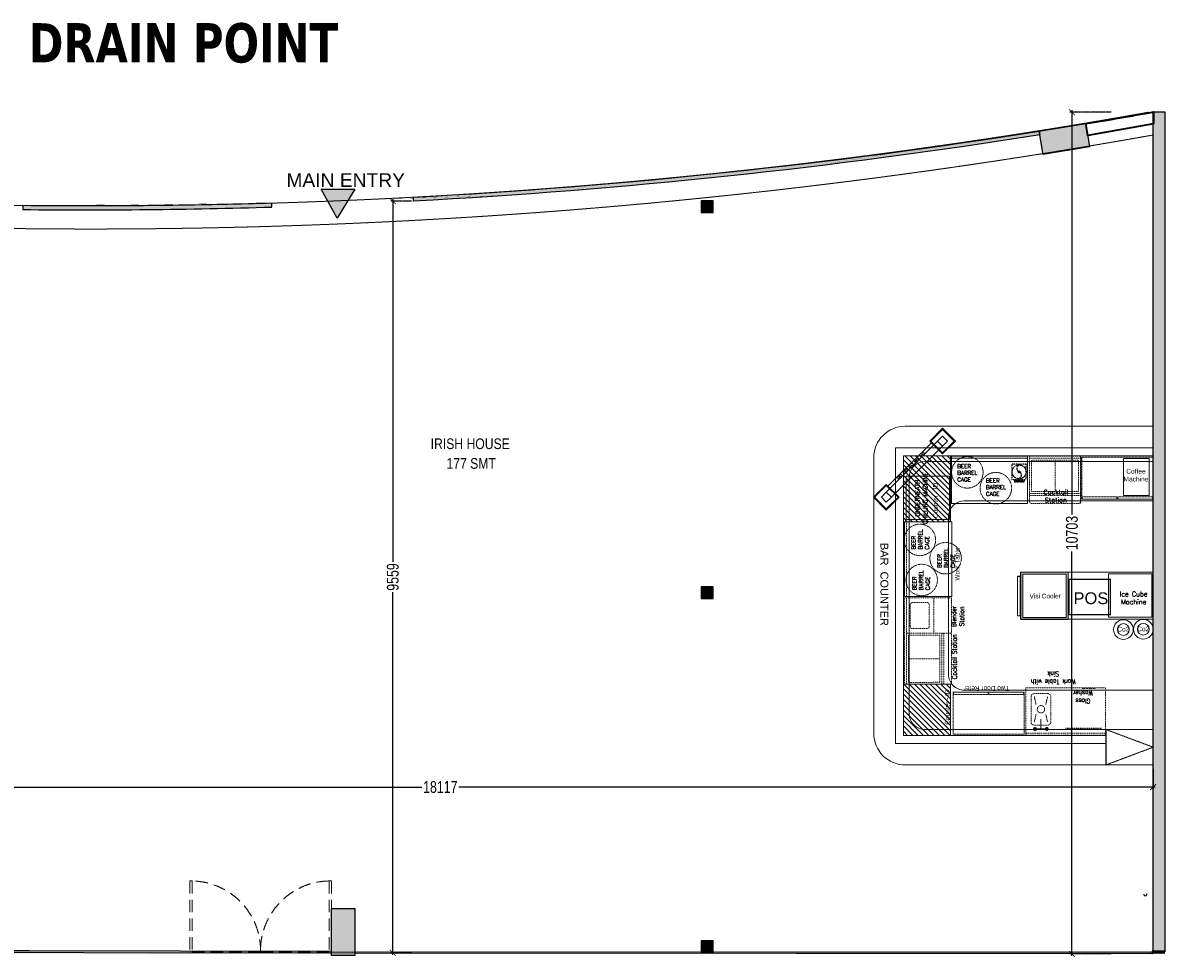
# Model space of a CAD drawing. Header units: millimetres. Extents: x 1277566 to 1493426, y 1039116 to 1145896.
# Tile 109 of 152: x 1412087 to 1426604, y 1066754 to 1078635. Entities that reach past the tile are written whole.
import ezdxf

# ---------------------------------------------------------------- set-up
doc = ezdxf.new("R2010")
doc.units = ezdxf.units.MM
doc.header["$PDMODE"] = 67
for name, pattern in [('( Hidden )', [0.375, 0.25, -0.125]), ('CONTINUA', [0]), ('DASHED', [0.75, 0.5, -0.25]), ('DASHED2', [0.375, 0.25, -0.125]), ('Hidden', [9.525, 6.35, -3.175]), ('HIDDEN2', [4.7625, 3.175, -1.5875])]:
    doc.linetypes.add(name, pattern=pattern)
for name, color, linetype, lineweight in [('A_ FURN', 26, 'Continuous', 20), ('AIRPORT EXTIING WALL', 1, 'Continuous', 20), ('BOH TEXT', 1, 'Continuous', 5), ('CKD Dimensions', 3, 'Continuous', 0), ('CKD Equipments', 252, 'Continuous', 0), ('DOOR', 32, 'Continuous', 13), ('equip', 8, 'Continuous', 9), ('FURN', 24, 'Continuous', 25), ('KIT TEXT.', 30, 'Continuous', 9), ('PRAXIS COMMENTS', 44, 'Continuous', 0), ('WALL 200', 7, 'Continuous', 35)]:
    doc.layers.add(name, color=color, linetype=linetype, lineweight=lineweight)
for name, color, linetype in [('CIVIL DIM', 7, 'Continuous'), ('CT_RETAIL TEXT', 1, 'Continuous'), ('Dimension a', 7, 'Continuous'), ('Equipment Name', 8, 'Continuous'), ('FAINTEQUIP', 253, 'Continuous'), ('kitchen equip1', 8, 'Continuous'), ('PDF2_Equipment', 253, 'Continuous'), ('PQ_204_2D', 7, 'CONTINUA'), ('PQ_BLUE_3D', 150, 'CONTINUA'), ('TEX', 156, 'Continuous'), ('WALL 150', 7, 'Continuous')]:
    doc.layers.add(name, color=color, linetype=linetype)
doc.layers.add('CT_GLAZING', color=7, linetype='Continuous', true_color=0x0000f5)
doc.layers.add('Equipment', color=7, linetype='Continuous', lineweight=9, true_color=0xcc6600)
doc.styles.add('Arial', font='arial.ttf', dxfattribs={"height": 3500})
doc.styles.add('PDF Arial', font='arial.ttf')
doc.styles.add('ROMANS', font='arial.ttf', dxfattribs={"width": 0.75})
doc.styles.get("Standard").update_dxf_attribs({"font": 'arial.ttf'})
doc.styles.add('STYLE1', font='GOTHIC.TTF', dxfattribs={"width": 0.9})
doc.dimstyles.new('1.300', dxfattribs={"dimtxt": 150, "dimasz": 75, "dimexe": 25, "dimexo": 25, "dimgap": 15, "dimtad": 0, "dimdec": 0, "dimdsep": 46, "dimtxsty": 'ROMANS', "dimblk": 'ARCHTICK', "dimcen": 0.09, "dimdle": 25, "dimclrd": 256, "dimclre": 256, "dimclrt": 256, "dimadec": 1, "dimazin": 2, "dimtfac": 1, "dimtdec": 0, "dimtmove": 2, "dimatfit": 3, "dimldrblk": 'OPEN90', "dimfxl": 100, "dimtolj": 1, "dimtzin": 0, "dimlwe": -1, "dimarcsym": 0})

# ---------------------------------------------------------------- blocks, each defined once
blk = doc.blocks.new('A$C68E25F39-flat-1-flat-1')
at = {"layer": 'Equipment', "ltscale": 25}
blk.add_line((-857, 303), (-304, 856), dxfattribs=at)
for points in [[(-163, 1040), (0, 878), (-163, 715), (-325, 878)], [(-163, 1026), (-14, 878), (-163, 729), (-311, 878)], [(-226, 878), (-163, 814), (-814, 163), (-878, 226)], [(-163, 941), (-99, 878), (-163, 814), (-226, 878)], [(-502, 630), (-488, 616), (-474, 630), (-488, 643)], [(-431, 700), (-417, 686), (-404, 700), (-417, 714)], [(-630, 502), (-616, 488), (-630, 474), (-643, 488)], [(-573, 559), (-559, 545), (-545, 559), (-559, 573)], [(-1040, 163), (-878, 0), (-715, 163), (-878, 325)], [(-1026, 163), (-878, 14), (-729, 163), (-878, 311)], [(-700, 431), (-686, 417), (-700, 404), (-714, 417)], [(-941, 163), (-878, 99), (-814, 163), (-878, 226)]]:
    blk.add_lwpolyline(points, close=True, dxfattribs=at)
for centre, major_axis in [((-424, 706), (23.2, 23.2)), ((-565, 565), (23.2, 23.2)), ((-494, 636), (23.2, 23.2)), ((-706, 424), (-23.2, -23.2)), ((-636, 494), (-23.2, -23.2))]:
    blk.add_ellipse(centre, major_axis=major_axis, ratio=0.595238, start_param=3.141593, end_param=9.424778, dxfattribs=at)
blk = doc.blocks.new('G$C03C87930')
at = {"layer": 'Equipment', "color": 254, "linetype": 'Hidden', "ltscale": 0.25, "elevation": 0}
for points in [[(535, 0), (0, 0), (0, 902), (535, 902)], [(30, 458), (30, 898), (0, 898), (0, 458)], [(30, 6), (30, 446), (0, 446), (0, 6)]]:
    blk.add_lwpolyline(points, close=True, dxfattribs=at)
blk = doc.blocks.new('G$C4A1CB15B')
at = {"layer": 'FAINTEQUIP', "color": 254, "linetype": '( Hidden )', "ltscale": 0.25, "elevation": 0}
blk.add_lwpolyline([(198, 195), (18, 195), (18, 0), (198, 0)], close=True, dxfattribs=at)
at = {"layer": 'FAINTEQUIP', "color": 254, "linetype": '( Hidden )', "ltscale": 0.25}
for radius in [88.5, 10.9]:
    blk.add_circle((109, 99, 0), radius, dxfattribs=at)
for centre, radius, start, end in [((126, 143, 0), 45.8, 105.8664, 229.1807), ((97, 59, 0), 42.9, 277.7629, 58.2387)]:
    blk.add_arc(centre, radius, start, end, dxfattribs=at)
at = {"layer": 'Equipment Name', "insert": (114, -2, 143), "char_height": 30.48, "width": 161.41, "attachment_point": 2, "style": 'STYLE1'}
blk.add_mtext('{\\Fsimplex|c0;Blender }', dxfattribs=at)
blk = doc.blocks.new('G$C6976CD5F')
at = {"layer": 'PQ_204_2D', "color": 254, "linetype": '( Hidden )', "ltscale": 0.25}
blk.add_line((517, 0, -100), (517, 460, -100), dxfattribs=at)
at = {"layer": 'PQ_BLUE_3D', "color": 254, "linetype": '( Hidden )', "ltscale": 0.25, "extrusion": (-1, 6.12323e-17, 0)}
for centre in [(-362, 592, -10), (-319, 592, -10), (-276, 592, -10), (-230, 592, -10)]:
    blk.add_circle(centre, 15, dxfattribs=at)
blk = doc.blocks.new('GFCD')
at = {"layer": 'Equipment', "ltscale": 0.25}
h = blk.add_hatch(dxfattribs=at)
h.set_pattern_fill('INSUL', color=256, angle=-1.4333)
h.set_pattern_definition([(358.56672815, (-12410586.428, 1201519.596), (0.238246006, 9.5220199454), []), (358.56672815, (-12410586.349, 1201522.77), (0.238246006, 9.5220199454), [3.175, -3.175]), (358.56672815, (-12410586.269, 1201525.944), (0.238246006, 9.5220199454), [3.175, -3.175])])
h.paths.add_polyline_path([(7661, 16946), (8261, 16931), (8246, 16332), (7646, 16347)])
h.paths.add_polyline_path([(7685, 16921), (8235, 16907), (8221, 16357), (7672, 16371)], flags=16)
for p, q in [((7713, 16988, 4454), (8218, 16975, 4454)), ((7713, 16988, 4454), (8218, 16975, 4454)), ((7712, 16955, 4454), (8217, 16942, 4454)), ((7712, 16955, 4454), (8217, 16942, 4454)), ((8215, 16937, 4454), (7714, 16950, 4454)), ((8215, 16937, 4454), (7714, 16950, 4454)), ((8215, 16942, 4454), (8215, 16932, 4454)), ((8215, 16942, 4454), (8215, 16932, 4454)), ((8217, 16942, 4454), (8218, 16975, 4454)), ((8217, 16942, 4454), (8218, 16975, 4454))]:
    blk.add_line(p, q, dxfattribs=at)
for points in [[(7661, 16946), (8261, 16931), (8246, 16332), (7646, 16347)], [(7685, 16921), (8235, 16907), (8221, 16357), (7672, 16371)]]:
    blk.add_lwpolyline(points, close=True, dxfattribs=at)
at = {"layer": 'kitchen equip1', "ltscale": 0.25}
blk.add_line((7713, 16988, 4454), (7712, 16955, 4454), dxfattribs=at)
blk = doc.blocks.new('BAR EQUIP')
at = {"layer": 'CKD Dimensions', "ltscale": 0.25}
h = blk.add_hatch(dxfattribs=at)
h.set_pattern_fill('ANSI31', color=254, scale=15, angle=270)
h.set_pattern_definition([(135, (991671.44, 1162335.35), (-33.67596, -33.67596), [])])
h.paths.add_polyline_path([(1012087, 1206017), (1012087, 1205177), (1012687, 1205177), (1012687, 1206017)])
h = blk.add_hatch(dxfattribs=at)
h.set_pattern_fill('ANSI31', color=254, scale=15, angle=270)
h.set_pattern_definition([(135, (998326.353, 1166236.556), (-33.67596, -33.67596), [])])
h.paths.add_polyline_path([(1012087, 1203111), (1012087, 1202461), (1012687, 1202461), (1012687, 1203111)])
for p, q in [((1012362, 1205944, -261), (1015261, 1205944, -261)), ((1012162, 1205744, -261), (1012161, 1202737, -261)), ((1014657, 1202537, -261), (1012361, 1202537, -261)), ((1014662, 1202086, -261), (1014662, 1202537, -261)), ((1015261, 1202086, -261), (1015261, 1202537, -261))]:
    blk.add_line(p, q)
at = {"linetype": '( Hidden )', "ltscale": 10}
for p, q in [((1015261, 1202312, -261), (1014661, 1202537, -261)), ((1014661, 1202086, -261), (1015261, 1202312, -261))]:
    blk.add_line(p, q, dxfattribs=at)
at = {"color": 254, "lineweight": 60, "const_width": 19.2, "elevation": -143}
blk.add_lwpolyline([(1014717, 1203997), (1014717, 1204447), (1014192, 1204447), (1014192, 1203997)], close=True, dxfattribs=at)
at = {"elevation": -261}
for points in [[(1014661, 1202537), (1015261, 1202537)], [(1015261, 1202086), (1014661, 1202086)]]:
    blk.add_lwpolyline(points, dxfattribs=at)
at = {"color": 254, "ltscale": 0.25}
for centre in [(1014883, 1203808, -261), (1015136, 1203812, -261)]:
    blk.add_circle(centre, 125, dxfattribs=at)
for centre, start, end in [((1012362, 1205744, -261), 90, 179.9944), ((1012361, 1202737, -261), 179.9944, 270)]:
    blk.add_arc(centre, 200, start, end)
at = {"layer": 'CKD Dimensions', "color": 254, "elevation": -261}
blk.add_lwpolyline([(1014694, 1204516), (1014694, 1203966), (1015244, 1203966), (1015244, 1204516), (1014694, 1204516)], dxfattribs=at)
at = {"layer": 'equip', "color": 254, "linetype": '( Hidden )', "ltscale": 0.25}
for p, q in [((1013922, 1202994, -261), (1013747, 1202994, -261)), ((1013710, 1202956, -261), (1013710, 1202631, -261)), ((1013751, 1202953, -261), (1013772, 1202856, -261)), ((1013919, 1202953, -261), (1013897, 1202856, -261)), ((1013960, 1202631, -261), (1013960, 1202956, -261)), ((1013751, 1202635, -261), (1013772, 1202731, -261)), ((1013919, 1202635, -261), (1013897, 1202731, -261)), ((1013747, 1202594, -261), (1013922, 1202594, -261))]:
    blk.add_line(p, q, dxfattribs=at)
at = {"layer": 'equip', "color": 254, "linetype": '( Hidden )', "ltscale": 0.25, "elevation": -261}
blk.add_lwpolyline([(1013641, 1202467), (1014656, 1202467), (1014656, 1203067), (1013641, 1203067), (1013641, 1202467), (1013641, 1202492), (1014656, 1202492)], dxfattribs=at)
at = {"layer": 'equip', "color": 254, "linetype": '( Hidden )', "ltscale": 0.25, "const_width": 25, "elevation": -261}
for points in [[(1013747, 1202544, 1), (1013772, 1202544, 1)], [(1013897, 1202544, 1), (1013922, 1202544, 1)]]:
    blk.add_lwpolyline(points, format="xyb", close=True, dxfattribs=at)
at = {"layer": 'equip', "color": 254, "linetype": '( Hidden )', "ltscale": 0.25}
blk.add_circle((1013835, 1202794, -261), 46.9, dxfattribs=at)
for centre, start, end in [((1013747, 1202956, -261), 90, 180), ((1013922, 1202956, -261), 0, 90), ((1013747, 1202631, -261), 180, 270), ((1013922, 1202631, -261), 270, 0)]:
    blk.add_arc(centre, 37.5, start, end, dxfattribs=at)
for points in [[(1013760, 1202551, -261), (1013760, 1202536, -261), (1013910, 1202551, -261), (1013910, 1202536, -261)], [(1013827, 1202544, -261), (1013842, 1202544, -261), (1013827, 1202669, -261), (1013842, 1202669, -261)]]:
    blk.add_trace(points, dxfattribs=at)
at = {"layer": 'Equipment', "linetype": '( Hidden )', "ltscale": 0.25}
for p, q in [((1014339, 1206012, -261), (1013689, 1206012, -261)), ((1013689, 1206012, -261), (1013689, 1205437, -261)), ((1014339, 1206012, -261), (1014339, 1205412, -261)), ((1013689, 1205987, -261), (1014339, 1205987, -261)), ((1014314, 1205962, -261), (1013714, 1205962, -261)), ((1013714, 1205962, -261), (1013714, 1205562, -261)), ((1014014, 1205962, -261), (1014014, 1205562, -261)), ((1014314, 1205962, -261), (1014314, 1205562, -261)), ((1014342, 1205409, -261), (1014342, 1206009, -261)), ((1013689, 1205537, -261), (1014339, 1205537, -261)), ((1013689, 1205512, -261), (1014339, 1205512, -261)), ((1013714, 1205562, -261), (1014314, 1205562, -261)), ((1013714, 1205412, -261), (1014314, 1205412, -261)), ((1013714, 1205412, -261), (1014314, 1205412, -261)), ((1013714, 1205412, -261), (1014314, 1205412, -261)), ((1012100, 1205177, -261), (1012675, 1205177, -261)), ((1012125, 1204227, -177), (1012125, 1205177, -261)), ((1012700, 1204212, -177), (1012100, 1204212, -177)), ((1012100, 1204212, -177), (1012100, 1203112, -177)), ((1012125, 1203112, -177), (1012125, 1204212, -177)), ((1012175, 1204126, -177), (1012175, 1203846, -177)), ((1012175, 1204126, -177), (1012175, 1203846, -177)), ((1012175, 1204126, -177), (1012175, 1203846, -177)), ((1012390, 1204151, -177), (1012200, 1204151, -177)), ((1012390, 1204151, -177), (1012200, 1204151, -177)), ((1012390, 1204151, -177), (1012200, 1204151, -177)), ((1012415, 1203846, -177), (1012415, 1204126, -177)), ((1012415, 1203846, -177), (1012415, 1204126, -177)), ((1012415, 1203846, -177), (1012415, 1204126, -177)), ((1012475, 1203761, -177), (1012475, 1204211, -177)), ((1012700, 1203761, -177), (1012700, 1204212, -177)), ((1012125, 1203761, -177), (1012700, 1203761, -177)), ((1012150, 1203736, -177), (1012550, 1203737, -177)), ((1012150, 1203736, -177), (1012150, 1203136, -177)), ((1012200, 1203821, -177), (1012390, 1203821, -177)), ((1012200, 1203821, -177), (1012390, 1203821, -177)), ((1012200, 1203821, -177), (1012390, 1203821, -177)), ((1012550, 1203137, -177), (1012550, 1203737, -177)), ((1012575, 1203112, -177), (1012575, 1203762, -177)), ((1012600, 1203112, -177), (1012600, 1203762, -177)), ((1012700, 1203137, -177), (1012700, 1203737, -177)), ((1012700, 1203137, -177), (1012700, 1203737, -177)), ((1012700, 1203137, -177), (1012700, 1203737, -177)), ((1012150, 1203437, -177), (1012550, 1203437, -177)), ((1012100, 1203112, -177), (1012675, 1203112, -177)), ((1012150, 1203136, -177), (1012550, 1203137, -177)), ((1013614, 1203002, -261), (1013614, 1203017, -261))]:
    blk.add_line(p, q, dxfattribs=at)
at = {"layer": 'Equipment', "lineweight": 5, "ltscale": 25, "elevation": -261}
blk.add_lwpolyline([(1012699, 1206011), (1013666, 1206011), (1013666, 1205411), (1012699, 1205411), (1012699, 1206011), (1012699, 1205986), (1013666, 1205986)], dxfattribs=at)
at = {"layer": 'Equipment', "color": 254, "ltscale": 25, "elevation": -202}
blk.add_lwpolyline([(1014884, 1205511), (1015211, 1205511), (1015211, 1205984), (1014884, 1205984)], close=True, dxfattribs=at)
at = {"layer": 'Equipment', "color": 254, "linetype": 'Hidden', "elevation": -345}
blk.add_lwpolyline([(1012673, 1205209), (1012123, 1205209), (1012123, 1205759), (1012673, 1205759), (1012673, 1205209)], dxfattribs=at)
at = {"layer": 'Equipment', "lineweight": 0, "ltscale": 25, "elevation": -177}
blk.add_lwpolyline([(1012101, 1204228), (1012101, 1205177), (1012701, 1205177), (1012701, 1204228)], close=True, dxfattribs=at)
at = {"layer": 'Equipment', "linetype": '( Hidden )', "ltscale": 0.25}
for centre in [(1012900, 1205807, -93), (1013262, 1205606, 25), (1012297, 1204948, -261), (1012624, 1204715, -261), (1012320, 1204438, -177)]:
    blk.add_circle(centre, 200, dxfattribs=at)
for centre, start, end in [((1013714, 1205437, -261), 180.0033, 270.0033), ((1014314, 1205437, -261), 270.0033, 0.0033), ((1012200, 1204126, -177), 90.0033, 180.0033), ((1012200, 1204126, -177), 90.0033, 180.0033), ((1012200, 1204126, -177), 90.0033, 180.0033), ((1012390, 1204126, -177), 0.0033, 90.0033), ((1012390, 1204126, -177), 0.0033, 90.0033), ((1012390, 1204126, -177), 0.0033, 90.0033), ((1012200, 1203846, -177), 179.9967, 269.9967), ((1012390, 1203846, -177), 270.0033, 0.0033), ((1012390, 1203846, -177), 270.0033, 0.0033), ((1012390, 1203846, -177), 270.0033, 0.0033), ((1012675, 1203737, -177), 0.0033, 90.0033), ((1012675, 1203137, -177), 270.0033, 0.0033)]:
    blk.add_arc(centre, 25, start, end, dxfattribs=at)
at = {"layer": 'PDF2_Equipment', "color": 254, "lineweight": 0}
for centre in [(1014883, 1203808, -261), (1015136, 1203812, -261)]:
    blk.add_circle(centre, 74.8, dxfattribs=at)
at = {"layer": 'PRAXIS COMMENTS', "elevation": -261}
for points in [[(1014662, 1202361), (1011987, 1202361), (1011987, 1206117), (1015261, 1206117)], [(1014662, 1202461), (1012087, 1202461), (1012087, 1206017), (1015261, 1206017)]]:
    blk.add_lwpolyline(points, dxfattribs=at)
at = {"layer": 'PRAXIS COMMENTS', "color": 254, "elevation": -261}
for points in [[(1012087, 1206017), (1012087, 1205177), (1012687, 1205177), (1012687, 1206017), (1012087, 1206017)], [(1015251, 1203938), (1013576, 1203938), (1013576, 1204538), (1015251, 1204538)], [(1012087, 1203112), (1012087, 1202461), (1012687, 1202461), (1012687, 1203112), (1012087, 1203112)]]:
    blk.add_lwpolyline(points, dxfattribs=at)
blk.add_blockref('A$C68E25F39-flat-1-flat-1', (1012748, 1205327))
at = {"layer": 'CKD Equipments', "ltscale": 0.25, "xscale": -1}
for p, rotation in [((1014353, 1205464, -261), 270), ((1013621, 1203011, -261), 90)]:
    blk.add_blockref('G$C03C87930', p, dxfattribs=dict(at, rotation=rotation))
at = {"layer": 'CKD Equipments', "ltscale": 0.25, "rotation": 270}
blk.add_blockref('G$C6976CD5F', (1014146, 1203071, -261), dxfattribs=at)
at = {"layer": 'Equipment', "xscale": -0.9999999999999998, "rotation": 88.56672814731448}
blk.add_blockref('GFCD', (1030713, 1211772, -261), dxfattribs=at)
at = {"layer": 'kitchen equip1'}
blk.add_blockref('G$C4A1CB15B', (1013449, 1205714, -261), dxfattribs=at)
at = {"layer": 'Equipment Name', "linetype": 'Continuous', "lineweight": 5, "ltscale": 25, "char_height": 51, "width": 283.06, "attachment_point": 7, "style": 'PDF Arial'}
for insert, rotation in [((1012772, 1205690, 266), 359.9978), ((1013136, 1205508, 25), 359.9978), ((1012413, 1204825, -20), 89.9978), ((1012740, 1204592, -20), 89.9978), ((1012422, 1204307, -177), 89.9978)]:
    blk.add_mtext('{\\Fsimplex|c0;BEER BARREL CAGE}', dxfattribs=dict(at, insert=insert, rotation=rotation))
at = {"layer": 'Equipment Name', "char_height": 60, "width": 425.63, "attachment_point": 8}
for s, insert in [('Coffee \\PMachine', (1015043, 1205690, -9238)), ('{\\Fsimplex|c0;Cocktail Station}', (1014024, 1205424, 25)), ('{\\Fsimplex|c0;Ice Cube Machine}', (1015013, 1204130, -93))]:
    blk.add_mtext(s, dxfattribs=dict(at, insert=insert))
at = {"layer": 'Equipment Name', "char_height": 60}
for s, insert, width, attachment_point, rotation, style in [('{\\Fsimplex|c0;UNDERNEATH \\PCHILLING MACHINE}', (1012235, 1205478, -704), 704.59, 2, 90, 'STYLE1'), ('Counter - ID', (1012464, 1205450, 27714), 704.59, 2, 90, 'STYLE1'), ('Work Table', (1012742, 1204641, -9238), 704.59, 2, 90, 'STYLE1'), ('{\\Fsimplex|c0;Blender Station}', (1012698, 1203975, -34), 292.33, 2, 90, 'STYLE1'), ('Co2', (1014882, 1203843, -261), 990.81, 2, 0.7346, 'Arial'), ('Co2', (1015135, 1203846, -261), 990.81, 2, 0.7346, 'Arial'), ('{\\Fsimplex|c0;Cocktail Station}', (1012706, 1203461, -34), 704.59, 2, 90, 'STYLE1'), ('{\\Fsimplex|c0;Work Table with Sink}', (1013991, 1203113, -93), 698.82, 2, 180, 'STYLE1'), ('Counter - ID', (1012614, 1202822, 27773), 704.59, 2, 90, 'STYLE1'), ('Two Door Refer', (1013145, 1203089, -9297), 704.59, 8, 180, 'STYLE1'), ('{\\Fsimplex|c0;Glass Washer}', (1014368, 1202869, -93), 318.71, 2, 180, 'STYLE1')]:
    blk.add_mtext(s, dxfattribs=dict(at, insert=insert, width=width, attachment_point=attachment_point, rotation=rotation, style=style))
at = {"layer": 'Equipment Name', "attachment_point": 8}
for s, insert, char_height, width, style in [('Visi Cooler', (1013889, 1204203, -9297), 60, 704.59, 'STYLE1'), ('POS', (1014470, 1204129, -143), 150, 702.13, 'Arial')]:
    blk.add_mtext(s, dxfattribs=dict(at, insert=insert, char_height=char_height, width=width, style=style))
blk = doc.blocks.new('_ARCHTICK')
at = {"color": 0, "linetype": 'ByBlock', "const_width": 0.15}
blk.add_lwpolyline([(-0.5, -0.5), (0.5, 0.5)], dxfattribs=at)
blk = doc.blocks.new('*D313')
at = {"layer": 'CIVIL DIM', "linetype": 'DASHED2'}
for p, q in [((1408334, 1069291), (1408334, 1068892)), ((1426451, 1069150), (1426451, 1068892))]:
    blk.add_line(p, q, dxfattribs=at)
at = {"layer": 'CIVIL DIM', "lineweight": -2}
for p, q in [((1408309, 1068917), (1417171, 1068917)), ((1426476, 1068917), (1417614, 1068917))]:
    blk.add_line(p, q, dxfattribs=at)
at = {"layer": 'Defpoints', "color": 0}
for p in [(1408334, 1069316), (1426451, 1069175), (1426451, 1068917)]:
    blk.add_point(p, dxfattribs=at)
at = {"layer": 'CIVIL DIM', "linetype": 'ByBlock', "lineweight": -2, "xscale": 75, "yscale": 75, "zscale": 75, "rotation": 180}
blk.add_blockref('_ARCHTICK', (1408334, 1068917), dxfattribs=at)
at = {"layer": 'CIVIL DIM', "linetype": 'ByBlock', "lineweight": -2, "xscale": 75, "yscale": 75, "zscale": 75}
blk.add_blockref('_ARCHTICK', (1426451, 1068917), dxfattribs=at)
at = {"layer": 'CIVIL DIM', "insert": (1417392, 1068917), "char_height": 150, "attachment_point": 5, "style": 'ROMANS', "bg_fill": 3, "box_fill_scale": 1.1, "bg_fill_color": 256, "bg_fill_true_color": 13158600, "bg_fill_transparency": 0}
blk.add_mtext('\\A1;18117', dxfattribs=at)
blk = doc.blocks.new('_Open90')
at = {"color": 0, "linetype": 'ByBlock', "lineweight": -2}
for p, q in [((0, 0), (-1, 0)), ((-0.5, 0.5), (0, 0)), ((0, 0), (-0.5, -0.5))]:
    blk.add_line(p, q, dxfattribs=at)
blk = doc.blocks.new('*D315')
at = {"layer": 'CIVIL DIM', "linetype": 'DASHED2'}
for p, q in [((1425919, 1077498), (1425394, 1077498)), ((1425919, 1066795), (1425394, 1066795))]:
    blk.add_line(p, q, dxfattribs=at)
at = {"layer": 'CIVIL DIM', "lineweight": -2}
for p, q in [((1425419, 1077523), (1425419, 1072368)), ((1425419, 1066770), (1425419, 1071925))]:
    blk.add_line(p, q, dxfattribs=at)
at = {"layer": 'Defpoints', "color": 0}
for p in [(1426395, 1077498), (1425419, 1066795), (1426385, 1066795)]:
    blk.add_point(p, dxfattribs=at)
at = {"layer": 'CIVIL DIM', "linetype": 'ByBlock', "lineweight": -2, "xscale": 75, "yscale": 75, "zscale": 75}
for p, rotation in [((1425419, 1077498), 90), ((1425419, 1066795), 270)]:
    blk.add_blockref('_ARCHTICK', p, dxfattribs=dict(at, rotation=rotation))
at = {"layer": 'CIVIL DIM', "insert": (1425419, 1072147), "char_height": 150, "attachment_point": 5, "rotation": 90, "style": 'ROMANS', "bg_fill": 3, "box_fill_scale": 1.1, "bg_fill_color": 256, "bg_fill_true_color": 13158600, "bg_fill_transparency": 0}
blk.add_mtext('\\A1;10703', dxfattribs=at)
blk = doc.blocks.new('*D316')
at = {"layer": 'CIVIL DIM', "lineweight": -2}
for p, q in [((1416789, 1076392), (1416789, 1071771)), ((1416789, 1066784), (1416789, 1071405))]:
    blk.add_line(p, q, dxfattribs=at)
at = {"layer": 'CIVIL DIM', "linetype": 'DASHED2'}
for p, q in [((1417025, 1076367), (1416764, 1076367)), ((1417025, 1066809), (1416764, 1066809))]:
    blk.add_line(p, q, dxfattribs=at)
at = {"layer": 'Defpoints', "color": 0}
for p in [(1417050, 1076367), (1416789, 1066809), (1417050, 1066809)]:
    blk.add_point(p, dxfattribs=at)
at = {"layer": 'CIVIL DIM', "linetype": 'ByBlock', "lineweight": -2, "xscale": 75, "yscale": 75, "zscale": 75}
for p, rotation in [((1416789, 1076367), 90), ((1416789, 1066809), 270)]:
    blk.add_blockref('_ARCHTICK', p, dxfattribs=dict(at, rotation=rotation))
at = {"layer": 'CIVIL DIM', "insert": (1416789, 1071588), "char_height": 150, "attachment_point": 5, "rotation": 90, "style": 'ROMANS', "bg_fill": 3, "box_fill_scale": 1.1, "bg_fill_color": 256, "bg_fill_true_color": 13158600, "bg_fill_transparency": 0}
blk.add_mtext('\\A1;9559', dxfattribs=at)

msp = doc.modelspace()

# ---------------------------------------------------------------- hatches: boundary and pattern name
h = msp.add_hatch(color=256)
h.dxf.hatch_style = 1
edge = h.paths.add_edge_path()
edge.add_line((1425003.92, 1077258.0763), (1425011.7559, 1077209.3481))
edge.add_arc((1412915.5072, 1153514.8324), 77258.308, 273.067558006, 279.007798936, ccw=False)
edge.add_line((1417049.863, 1076367.2254), (1417049.863, 1076417.2972))
edge.add_arc((1412898.2909, 1153737.0172), 77431.0961, 273.073463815, 278.994558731)
h = msp.add_hatch(color=256)
h.dxf.hatch_style = 1
h.paths.add_polyline_path([(1425003.92, 1077258.0763), (1425596.3096, 1077353.3372), (1425643.94, 1077057.1424), (1425051.5504, 1076961.8816)])
h = msp.add_hatch(color=256)
h.dxf.hatch_style = 1
edge = h.paths.add_edge_path()
edge.add_line((1408263.0751, 1076446.6437), (1408263.0751, 1076396.7344))
edge.add_arc((1412915.5072, 1153514.8324), 77258.308, 266.547606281, 268.941280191)
edge.add_line((1411487.9981, 1076269.7136), (1411488.7887, 1076319.7075))
edge.add_arc((1412925.889, 1153888.9772), 77582.5809, 266.55437271, 268.938621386, ccw=False)
edge = h.paths.add_edge_path()
edge.add_line((1412088.4702, 1076310.954), (1412087.9347, 1076260.9569))
edge.add_arc((1412915.5072, 1153514.8324), 77258.308, 269.386249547, 271.731452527)
edge.add_line((1415249.863, 1076291.7986), (1415249.863, 1076341.8215))
edge.add_arc((1412915.5072, 1153514.8324), 77208.308, 269.386249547, 271.732574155, ccw=False)
h = msp.add_hatch(color=1)
h.dxf.hatch_style = 1
h.paths.add_polyline_path([(1415879.1087, 1076520.9385), (1416305.9702, 1076520.9385), (1416083.0713, 1076152.3347)])
h = msp.add_hatch(color=7)
h.dxf.hatch_style = 2
h.paths.add_polyline_path([(1420851.7111, 1076367.431), (1420713.7111, 1076367.431), (1420713.7111, 1076229.431), (1420851.7111, 1076229.431)], flags=16)
h.paths.add_polyline_path([(1420857.7111, 1076373.431), (1420707.7111, 1076373.431), (1420707.7111, 1076223.431), (1420857.7111, 1076223.431)])
h = msp.add_hatch(color=7)
h.dxf.hatch_style = 2
h.paths.add_polyline_path([(1420857.7111, 1071312.8399), (1420707.7111, 1071312.8399), (1420707.7111, 1071462.8399), (1420857.7111, 1071462.8399)])
h = msp.add_hatch(color=256)
h.dxf.hatch_style = 2
h.paths.add_polyline_path([(1416308.0313, 1067374.0377), (1416308.0313, 1066774.0377), (1416008.0313, 1066774.0377), (1416008.0313, 1067374.0377)])
h = msp.add_hatch(color=7)
h.dxf.hatch_style = 2
h.paths.add_polyline_path([(1420857.7111, 1066812.8399), (1420707.7111, 1066812.8399), (1420707.7111, 1066962.8399), (1420857.7111, 1066962.8399)])
at = {"layer": 'CT_GLAZING'}
h = msp.add_hatch(color=256, dxfattribs=at)
h.dxf.hatch_style = 1
h.paths.add_polyline_path([(1426599.4065, 1066829.9043), (1426599.4065, 1066795.2359), (1426603.5592, 1066795.2359), (1426603.5592, 1066829.9043)])
h.paths.add_polyline_path([(1416008.0313, 1066795.2359), (1416008.0313, 1066829.9043), (1408333.458, 1066847.2385), (1408333.458, 1066812.5701)])
h.paths.add_polyline_path([(1416308.0313, 1066829.9043), (1416308.0313, 1066795.2359), (1426600.6737, 1066795.2359), (1426600.6737, 1066829.9043)])
at = {"layer": 'WALL 150', "true_color": 0xc7c8ca}
h = msp.add_hatch(color=9, dxfattribs=at)
h.dxf.hatch_style = 1
h.paths.add_polyline_path([(1426450.6737, 1077502.2883), (1426600.6737, 1077502.2883), (1426600.6737, 1066820.649), (1426450.6737, 1066820.649)])

# ---------------------------------------------------------------- linework, layer by layer
msp.add_line((1426450.6737, 1073055.6246), (1426450.6737, 1073505.6246))
for points in [[(1425003.92, 1077258.0763), (1425011.7559, 1077209.3481, -0.0259249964), (1417049.863, 1076367.2254), (1417049.863, 1076417.2972, 0.0258414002)], [(1412088.4702, 1076310.954), (1412087.9347, 1076260.9569, 0.0102332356), (1415249.863, 1076291.7986), (1415249.863, 1076341.8215, -0.0102381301)]]:
    msp.add_lwpolyline(points, format="xyb", close=True)
for points in [[(1425003.92, 1077258.0763), (1425596.3096, 1077353.3372), (1425643.94, 1077057.1424), (1425051.5504, 1076961.8816)], [(1416308.0313, 1067374.0377), (1416308.0313, 1066774.0377), (1416008.0313, 1066774.0377), (1416008.0313, 1067374.0377)]]:
    msp.add_lwpolyline(points, close=True)
at = {"color": 1}
msp.add_lwpolyline([(1415879.1087, 1076520.9385), (1416305.9702, 1076520.9385), (1416083.0713, 1076152.3347), (1415879.1087, 1076520.9385)], dxfattribs=at)
at = {"color": 7}
for points in [[(1420707.7111, 1076223.431), (1420857.7111, 1076223.431), (1420857.7111, 1076373.431), (1420707.7111, 1076373.431)], [(1420707.7111, 1071312.8399), (1420857.7111, 1071312.8399), (1420857.7111, 1071462.8399), (1420707.7111, 1071462.8399)], [(1420707.7111, 1066812.8399), (1420857.7111, 1066812.8399), (1420857.7111, 1066962.8399), (1420707.7111, 1066962.8399)]]:
    msp.add_lwpolyline(points, close=True, dxfattribs=at)
at = {"layer": 'A_ FURN'}
for points in [[(1426450.6737, 1073505.6246), (1423301.0063, 1073505.6246, 0.4141802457), (1422901.0063, 1073105.6701), (1422900.6642, 1069598.1135, 0.4142135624), (1423300.6642, 1069198.1135), (1425850.6737, 1069198.1136)], [(1425850.6737, 1069648.8877), (1423550.6887, 1069648.8876, -0.4142421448), (1423350.6887, 1069848.9071), (1423350.9819, 1072855.6441, -0.414184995), (1423550.9819, 1073055.6246), (1426450.6737, 1073055.6246)], [(1426450.6737, 1072555.6246), (1424050.9332, 1072555.6246, 0.414184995), (1423850.9332, 1072355.6441), (1423850.7375, 1070348.9071, 0.4142421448), (1424050.7375, 1070148.8876), (1426450.6737, 1070148.8878)]]:
    msp.add_lwpolyline(points, format="xyb", dxfattribs=at)
msp.add_lwpolyline([(1425850.6737, 1069198.1136), (1426450.6737, 1069423.5007), (1425850.6737, 1069648.8877)], dxfattribs=at)
msp.add_lwpolyline([(1426450.6737, 1069648.8877), (1425850.6759, 1069648.8877), (1425850.6759, 1069198.1136), (1426450.6737, 1069198.1136)], close=True, dxfattribs=at)
at = {"layer": 'AIRPORT EXTIING WALL', "linetype": 'DASHED', "ltscale": 10}
for centre, radius in [((1412941.9118, 1152846.5893), 76539.6635), ((1412952.2097, 1152798.8814), 76785.8959)]:
    msp.add_arc(centre, radius, 266.549748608, 280.123163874, dxfattribs=at)
at = {"layer": 'CT_GLAZING'}
for points in [[(1426600.6737, 1066829.9043), (1426438.0016, 1066829.9043), (1426438.0016, 1066795.2359), (1408333.458, 1066812.5701), (1408333.458, 1066847.2385), (1416008.0313, 1066829.9043)], [(1416308.0313, 1066808.7061), (1426600.6737, 1066808.7061)]]:
    msp.add_lwpolyline(points, dxfattribs=at)
at = {"layer": 'DOOR', "color": 7, "linetype": 'HIDDEN2', "ltscale": 50}
for p, q in [((1414208.0313, 1067722.7887), (1414208.0313, 1066820.6531)), ((1414238.0312, 1067722.7887), (1414208.0313, 1067722.7887)), ((1414238.0312, 1067722.7887), (1414238.0312, 1066820.6531)), ((1415978.026, 1067722.7887), (1415978.026, 1066820.6531)), ((1415978.026, 1067722.7887), (1416008.0259, 1067722.7887)), ((1416008.0259, 1067722.7887), (1416008.0259, 1066820.6531)), ((1415108.0286, 1066820.6531), (1414208.0313, 1066820.6531)), ((1415108.0286, 1066820.6531), (1416008.0259, 1066820.6531))]:
    msp.add_line(p, q, dxfattribs=at)
for centre, start, end in [((1414220.8143, 1066835.6153), 359.03384701, 88.88822858), ((1415995.243, 1066835.6153), 91.11177142, 180.96615299)]:
    msp.add_arc(centre, 887.3405, start, end, dxfattribs=at)
at = {"layer": 'FURN'}
msp.add_arc((1426352.3318, 1067554.9601), 20.3448, 176.15433471, 6.90284781, dxfattribs=at)
at = {"layer": 'WALL 150'}
msp.add_lwpolyline([(1426450.6737, 1077502.2883), (1426600.6737, 1077502.2883), (1426600.6737, 1066820.649), (1426450.6737, 1066820.649)], close=True, dxfattribs=at)
at = {"layer": 'WALL 200'}
msp.add_lwpolyline([(1425596.3096, 1077353.3372, 0.0028575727), (1426455.9509, 1077501.459), (1426455.9509, 1077349.9854), (1425620.6584, 1077203.6659), (1425596.3096, 1077353.3372)], format="xyb", dxfattribs=at)

# ---------------------------------------------------------------- block references
at = {"layer": 'Equipment'}
msp.add_blockref('BAR EQUIP', (411190.0175, -132888.1229, 260.7432), dxfattribs=at)

# ---------------------------------------------------------------- texts
at = {"layer": 'BOH TEXT', "char_height": 135, "attachment_point": 1}
for s, width, insert in [('{\\fArial Narrow|b0|i0|c0|p34;IRISH HOUSE }', 6151.856442, (1417270.0071, 1073349.887)), ('{\\fArial Narrow|b0|i0|c0|p34;177 SMT}', 1716.957201, (1417470.7481, 1073099.6722))]:
    msp.add_mtext_dynamic_manual_height_columns(s, width=width, gutter_width=24.7915, heights=[-139.6965], dxfattribs=dict(at, insert=insert))
at = {"layer": 'CT_RETAIL TEXT', "insert": (1416943.5901, 1076547.7234), "char_height": 175, "width": 1507.513984, "attachment_point": 9}
msp.add_mtext('{\\C7;MAIN ENTRY}', dxfattribs=at)
at = {"layer": 'KIT TEXT.', "insert": (1414127.6093, 1078376.0649), "char_height": 500, "width": 7302.936338, "attachment_point": 5, "style": 'STYLE1'}
msp.add_mtext('{\\fTahoma|b1|i0|c0|p34;DRAIN POINT}', dxfattribs=at)
at = {"layer": 'TEX', "insert": (1422984.5113, 1072021.7586), "char_height": 100, "width": 1054.819918, "attachment_point": 7, "rotation": 270, "style": 'PDF Arial'}
msp.add_mtext('\\pxqc;{\\C7;BAR  COUNTER }', dxfattribs=at)

# ---------------------------------------------------------------- next in the draw order: dimensions: what is measured, and where the dimension line sits
at = {"layer": 'CIVIL DIM'}
dim = msp.add_linear_dim(base=(1426450.6737, 1068917.1529), p1=(1408333.6551, 1069315.9999), p2=(1426450.6737, 1069175.253, -260.7432), dimstyle='1.300', override={"dimfxl": 500, "dimfxlon": 1, "dimtfill": 1, "dimarcsym": 1}, dxfattribs=at)
dim.commit()
dim.dimension.update_dxf_attribs({"geometry": '*D313', "text_midpoint": (1417392.1644, 1068917.1529)})

# ---------------------------------------------------------------- next in the draw order: dimensions: what is measured, and where the dimension line sits
for base, p1, p2, picture, middle in [((1425418.6064, 1066795.287), (1426394.8853, 1077498.4799), (1426384.6375, 1066795.287), '*D315', (1425418.6064, 1072146.8835)), ((1416788.5158, 1066808.7061), (1417049.863, 1076367.2254), (1417049.863, 1066808.7061), '*D316', (1416788.5158, 1071587.9658))]:
    dim = msp.add_linear_dim(base=base, p1=p1, p2=p2, angle=90, dimstyle='1.300', override={"dimfxl": 500, "dimfxlon": 1, "dimtfill": 1, "dimarcsym": 1}, dxfattribs=at)
    dim.commit()
    dim.dimension.update_dxf_attribs({"geometry": picture, "text_midpoint": middle})

# ---------------------------------------------------------------- next in the draw order: linework, layer by layer
at = {"layer": 'Dimension a', "const_width": 1}
msp.add_lwpolyline([(1408335.5979, 1076420.6594), (1408335.5979, 1076420.6594), (1408333.458, 1066829.9043), (1426450.6737, 1066829.9043), (1426450.6737, 1077502.2883), (1425596.3096, 1077353.3372), (1424511.9242, 1077181.8203), (1423434.5299, 1077026.1163), (1422044.2434, 1076797.7395), (1419875.6366, 1076570.6789), (1418244.8234, 1076440.553), (1416512.0525, 1076390.2346), (1415249.863, 1076341.8215), (1412088.4702, 1076310.954), (1410101.5876, 1076357.821), (1408335.5979, 1076420.6594)], dxfattribs=at)

doc.saveas('drawing.dxf')
